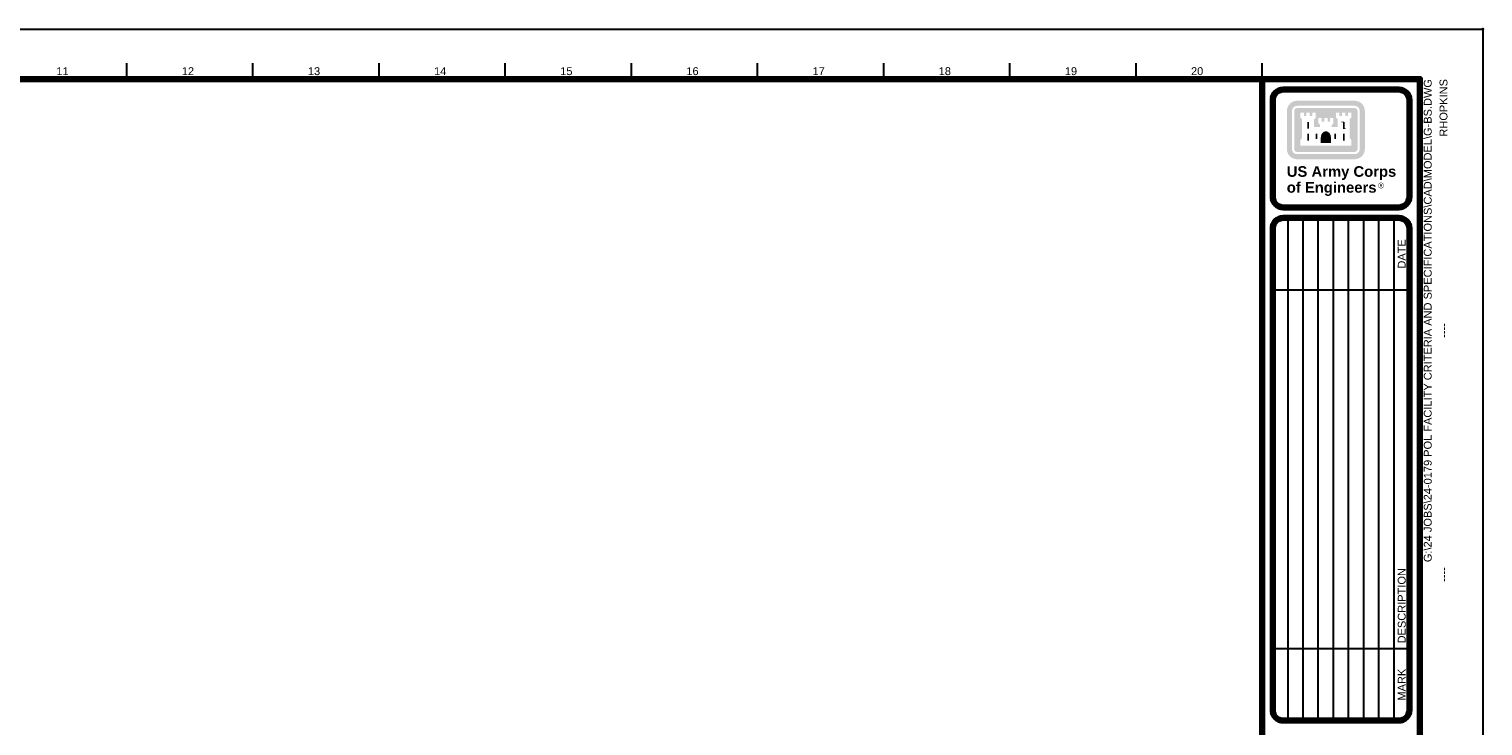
# Model space of a CAD drawing. Extents: x 0 to 34, y 0 to 22.
# Tile 3 of 3: x 16.7 to 34, y 13.7 to 22. Entities that reach past the tile are written whole.
import ezdxf
from ezdxf.enums import TextEntityAlignment as Align

# ---------------------------------------------------------------- set-up
doc = ezdxf.new("R2010")
doc.units = 0
doc.header["$MEASUREMENT"] = 0
doc.layers.add('G-ANNO-TEXT', color=7, linetype='Continuous', lineweight=35)
doc.layers.add('G-ANNO-TTLB', color=7, linetype='Continuous', lineweight=30)
doc.styles.add('AEC_COMN_Text', font='arial.ttf', dxfattribs={"height": 0.1})
doc.styles.add('Arial', font='arial.ttf')

# ---------------------------------------------------------------- blocks, each defined once
blk = doc.blocks.new('USACE AutoCAD 2013_BorderSheet Imperial_Border_CTB')
at = {"layer": 'G-ANNO-TEXT', "lineweight": 30}
for p, q in [((17.87500001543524, 21.40624998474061), (17.87500001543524, 21.59374998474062)), ((19.37500001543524, 21.40624998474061), (19.37500001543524, 21.59374998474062)), ((20.87500001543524, 21.40624998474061), (20.87500001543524, 21.59374998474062)), ((22.37500001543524, 21.40624998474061), (22.37500001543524, 21.59374998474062)), ((23.87500001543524, 21.40624998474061), (23.87500001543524, 21.59374998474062)), ((25.37500001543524, 21.40624998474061), (25.37500001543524, 21.59374998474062)), ((26.87500001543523, 21.40624998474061), (26.87500001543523, 21.59374998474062)), ((28.37500001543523, 21.40624998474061), (28.37500001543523, 21.59374998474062)), ((29.87500001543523, 21.40624998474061), (29.87500001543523, 21.59374998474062)), ((31.37500001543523, 21.40624998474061), (31.37500001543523, 21.59374998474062))]:
    blk.add_line(p, q, dxfattribs=at)
at = {"layer": 'G-ANNO-TTLB', "lineweight": 30}
for p, q in [((31.68045238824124, 19.75629403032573), (31.68045234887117, 13.78129400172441)), ((31.86100792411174, 13.78129400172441), (31.86100792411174, 19.75629403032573)), ((32.0415634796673, 13.78129400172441), (32.0415634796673, 19.75629403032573)), ((32.22211903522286, 13.78129400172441), (32.22211903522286, 19.75629403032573)), ((32.40267459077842, 13.78129400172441), (32.40267459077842, 19.75629403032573)), ((32.58323014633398, 13.78129400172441), (32.58323014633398, 19.75629403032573)), ((32.76378570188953, 13.78129400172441), (32.76378570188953, 19.75629403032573)), ((32.94434125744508, 13.78129400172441), (32.94434125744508, 19.75629403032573)), ((31.50000002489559, 18.90077686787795), (33.12500001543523, 18.90077686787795)), ((31.50000002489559, 14.63681116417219), (33.12500001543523, 14.63681116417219))]:
    blk.add_line(p, q, dxfattribs=at)
at = {"layer": 'G-ANNO-TTLB', "flags": 128}
blk.add_lwpolyline([(1.54352243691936e-08, 21.99999998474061), (34.00000001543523, 21.99999998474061), (34.00000001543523, -1.525938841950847e-08), (1.543523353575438e-08, -1.525938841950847e-08), (1.54352243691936e-08, 21.99999998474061)], close=True, dxfattribs=at)
at = {"layer": 'G-ANNO-TTLB', "lineweight": 100, "flags": 128}
for points in [[(1.37500001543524, 21.40624998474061), (33.25000001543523, 21.40624998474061), (33.25000001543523, 0.40624998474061), (1.375000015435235, 0.40624998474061), (1.37500001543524, 21.40624998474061)], [(31.37500001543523, 21.40624998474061), (33.25000001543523, 21.40624998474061), (33.25000001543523, 0.40624998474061), (31.37500001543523, 0.40624998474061), (31.37500001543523, 21.40624998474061)]]:
    blk.add_lwpolyline(points, close=True, dxfattribs=at)
for points in [[(33.00000001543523, 21.2812499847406), (31.62500002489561, 21.2812499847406)], [(31.50000002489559, 21.15624998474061), (31.50000002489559, 20.00629398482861)], [(33.12500001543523, 20.00629398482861), (33.12500001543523, 21.15624998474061)], [(31.62500002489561, 19.88129398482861), (33.00000001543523, 19.88129398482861)], [(33.00000001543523, 19.75629403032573), (31.62500002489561, 19.75629403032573)], [(31.50000002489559, 19.63129403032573), (31.50000002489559, 13.90629400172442)], [(33.12500001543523, 13.90629400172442), (33.12500001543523, 19.63129403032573)], [(31.62500002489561, 13.78129400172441), (33.00000001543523, 13.78129400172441)]]:
    blk.add_lwpolyline(points, dxfattribs=at)
at = {"layer": 'G-ANNO-TTLB', "lineweight": 100, "extrusion": (0, 0, -1)}
for centre, start, end in [((-31.62500002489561, 21.15624998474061), 0, 90), ((-31.62500002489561, 13.90629400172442), 270, 0)]:
    blk.add_arc(centre, 0.125, start, end, dxfattribs=at)
at = {"layer": 'G-ANNO-TTLB', "lineweight": 100}
for centre, start, end in [((33.00000001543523, 21.15624998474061), 0, 90), ((31.62500002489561, 20.00629398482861), 180, 270), ((33.00000001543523, 20.00629398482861), 270, 0), ((31.62500002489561, 19.63129403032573), 89.99999999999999, 180), ((33.00000001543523, 19.63129403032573), 0, 90), ((33.00000001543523, 13.90629400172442), 270, 0)]:
    blk.add_arc(centre, 0.125, start, end, dxfattribs=at)
at = {"layer": 'G-ANNO-TEXT', "linetype": 'Continuous', "style": 'Arial'}
for s, p in [('11', (17.11122095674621, 21.4999999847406)), ('12', (18.60188406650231, 21.4999999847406)), ('13', (20.10171733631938, 21.4999999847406)), ('14', (21.60178879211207, 21.4999999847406)), ('15', (23.10159824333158, 21.4999999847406)), ('16', (24.60171733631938, 21.4999999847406)), ('17', (26.10171733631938, 21.4999999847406)), ('18', (27.60169351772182, 21.4999999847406)), ('19', (29.10169351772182, 21.4999999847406)), ('20', (30.60177688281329, 21.4999999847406))]:
    blk.add_text(s, height=0.09374999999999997, dxfattribs=at).set_placement(p, align=Align.MIDDLE_CENTER)
for s, p in [('DATE', (33.03461903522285, 19.32853544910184)), ('MARK', (33.03461903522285, 14.2090525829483))]:
    blk.add_text(s, height=0.09375, rotation=89.99999999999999, dxfattribs=at).set_placement(p, align=Align.MIDDLE_CENTER)
blk.add_text('DESCRIPTION', height=0.09375, rotation=89.99999999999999, dxfattribs=at).set_placement((33.03461903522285, 14.69931116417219), align=Align.MIDDLE_LEFT)
blk = doc.blocks.new('AEC_PRODUCTION_DATA')
at = {"layer": 'G-ANNO-TEXT'}
blk.add_point((0, 0), dxfattribs=at)
at = {"layer": 'G-ANNO-TEXT', "style": 'AEC_COMN_Text'}
for tag, p in [('AEC_PROD_1', (-0.6562499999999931, -0.5937500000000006)), ('AEC_PROD_4', (-0.4687499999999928, -0.5937500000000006))]:
    blk.add_attdef(tag, text='', height=0.093750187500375, rotation=90, dxfattribs=at).set_placement(p, align=Align.MIDDLE_RIGHT)
blk.add_attdef('AEC_PROD_3', text='', height=0.093750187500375, rotation=90, dxfattribs=at).set_placement((-0.4687499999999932, -3.58125), align=Align.MIDDLE_CENTER)
blk.add_attdef('AEC_PROD_2', text='', height=0.093750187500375, rotation=90, dxfattribs=at).set_placement((-0.468749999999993, -6.56875), align=Align.MIDDLE_LEFT)
blk = doc.blocks.new('USACE AutoCAD 2013_BorderSheet Imperial_ProductionData_CTB')
at = {"linetype": 'ByBlock'}
blk.add_blockref('AEC_PRODUCTION_DATA', (34.00000001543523, 21.99999998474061), dxfattribs=at).add_auto_attribs({'AEC_PROD_1': 'G:\\24 JOBS\\24-0179 POL FACILITY CRITERIA AND SPECIFICATIONS\\CAD\\MODEL\\G-BS.DWG', 'AEC_PROD_2': '----', 'AEC_PROD_3': '----', 'AEC_PROD_4': 'RHOPKINS'})
blk = doc.blocks.new('AEC_LOGO_USACE')
at = {"layer": 'G-ANNO-TEXT'}
h = blk.add_hatch(color=256, dxfattribs=at)
h.paths.add_polyline_path([(-2.209892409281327, 21.14849096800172, 0.414213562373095), (-2.330805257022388, 21.02757812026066), (-2.330715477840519, 21.02742261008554), (-2.330715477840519, 20.57433017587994), (-2.330805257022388, 20.57415495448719, 0.414213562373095), (-2.209892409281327, 20.45324210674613), (-2.209735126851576, 20.45334982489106), (-1.524491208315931, 20.45334982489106), (-1.524719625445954, 20.45324210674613, 0.414213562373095), (-1.403806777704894, 20.57415495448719), (-1.403977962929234, 20.57433017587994), (-1.403977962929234, 21.02742261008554), (-1.403806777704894, 21.02757812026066, 0.414213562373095), (-1.524719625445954, 21.14849096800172), (-1.524491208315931, 21.14840296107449), (-2.209735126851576, 21.14840296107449)], is_closed=False)
h.paths.add_polyline_path([(-2.270348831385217, 21.02757812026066, -0.414213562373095), (-2.209892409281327, 21.08803454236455), (-2.209735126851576, 21.08814633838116), (-1.524491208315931, 21.08814633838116), (-1.524719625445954, 21.08803454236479, -0.414213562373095), (-1.464263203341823, 21.02757812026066), (-1.464234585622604, 21.02742261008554), (-1.464234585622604, 20.57433017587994), (-1.464263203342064, 20.57415495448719, -0.414213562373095), (-1.524719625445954, 20.5136985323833), (-1.524491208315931, 20.51360644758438), (-2.209735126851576, 20.51360644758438), (-2.209892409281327, 20.5136985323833, -0.414213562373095), (-2.270348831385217, 20.57415495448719), (-2.27045885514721, 20.57433017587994), (-2.27045885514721, 21.02742261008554)], is_closed=False, flags=16)
h.paths.add_polyline_path([(-1.524491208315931, 21.06152131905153), (-2.209735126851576, 21.06152131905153), (-2.209892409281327, 21.06152490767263, 0.414213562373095), (-2.243839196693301, 21.02757812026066), (-2.243833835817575, 21.02742261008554), (-2.243833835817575, 20.57433017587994), (-2.2438391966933, 20.57415495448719, 0.414213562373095), (-2.209892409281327, 20.54020816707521), (-2.209735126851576, 20.54023146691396), (-1.524491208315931, 20.54023146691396), (-1.524719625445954, 20.54020816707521, 0.414213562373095), (-1.490772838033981, 20.57415495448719), (-1.490859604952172, 20.57433017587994), (-1.490859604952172, 21.02742261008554), (-1.490772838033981, 21.02757812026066, 0.414213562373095), (-1.524719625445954, 21.06152490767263)], flags=16)
h.paths.add_polyline_path([(-2.169564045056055, 20.61450125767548), (-2.169564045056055, 20.68503420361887), (-2.149478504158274, 20.70511974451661), (-2.149478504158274, 20.9269949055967), (-2.169564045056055, 20.94708044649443), (-2.169564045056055, 21.00733706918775), (-2.12939296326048, 21.00733706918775), (-2.12939296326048, 20.96716598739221), (-2.099031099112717, 20.96716598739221), (-2.099031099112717, 21.00733706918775), (-2.058860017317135, 21.00733706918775), (-2.058860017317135, 20.96716598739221), (-2.028498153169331, 20.96716598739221), (-2.028498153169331, 21.00733706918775), (-1.988327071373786, 21.00733706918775), (-1.988327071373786, 20.94708044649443), (-2.00841261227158, 20.9269949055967), (-2.00841261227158, 20.83637641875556), (-1.937879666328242, 20.83637641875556), (-1.937879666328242, 20.86113301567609), (-1.957965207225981, 20.88121855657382), (-1.957965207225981, 20.94194228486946), (-1.917794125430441, 20.94194228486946), (-1.917794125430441, 20.90130409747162), (-1.887432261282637, 20.90130409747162), (-1.887432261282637, 20.94194228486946), (-1.847261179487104, 20.94194228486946), (-1.847261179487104, 20.90130409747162), (-1.816899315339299, 20.90130409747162), (-1.816899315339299, 20.94194228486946), (-1.776728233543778, 20.94194228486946), (-1.776728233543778, 20.88121855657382), (-1.796813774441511, 20.86113301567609), (-1.796813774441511, 20.83637641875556), (-1.726280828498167, 20.83637641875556), (-1.726280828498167, 20.9269949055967), (-1.746366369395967, 20.94708044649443), (-1.746366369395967, 21.00733706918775), (-1.70619528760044, 21.00733706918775), (-1.70619528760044, 20.96716598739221), (-1.675833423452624, 20.96716598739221), (-1.675833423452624, 21.00733706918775), (-1.63566234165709, 21.00733706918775), (-1.63566234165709, 20.96716598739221), (-1.605300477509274, 20.96716598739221), (-1.605300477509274, 21.00733706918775), (-1.565129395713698, 21.00733706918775), (-1.565129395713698, 20.94708044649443), (-1.585214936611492, 20.9269949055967), (-1.585214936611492, 20.70511974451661), (-1.565129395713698, 20.68503420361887), (-1.565129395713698, 20.61450125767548)], flags=16)
h = blk.add_hatch(color=256, dxfattribs=at)
edge = h.paths.add_edge_path()
edge.add_line((-1.927603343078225, 20.64486312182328), (-1.927603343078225, 20.71259343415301))
edge.add_line((-1.927603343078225, 20.71259343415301), (-1.92776243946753, 20.71272107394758))
edge.add_ellipse((-1.86730601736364, 20.71272107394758), major_axis=(2.068809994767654e-17, 0.07303135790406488), ratio=0.8278145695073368, start_angle=-90, end_angle=90, ccw=False)
edge.add_line((-1.806849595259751, 20.71272107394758), (-1.807090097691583, 20.71259343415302))
edge.add_line((-1.807090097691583, 20.71259343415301), (-1.807090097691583, 20.64486312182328))
edge.add_line((-1.807090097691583, 20.64486312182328), (-1.927603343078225, 20.64486312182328))
at = {"layer": 'G-ANNO-TEXT', "flags": 128}
for points in [[(-1.665557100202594, 20.89569883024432), (-1.664622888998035, 20.89663304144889)], [(-1.646405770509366, 20.81582377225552), (-1.645471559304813, 20.81675798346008)]]:
    blk.add_lwpolyline(points, dxfattribs=at)
at = {"layer": 'G-ANNO-TEXT', "extrusion": (0, 0, -1)}
for points in [[(2.089221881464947, 20.81582377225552), (2.0686692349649, 20.81582377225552), (2.089221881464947, 20.89663304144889), (2.0686692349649, 20.89663304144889)], [(2.089221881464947, 20.67475788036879), (2.0686692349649, 20.67475788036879), (2.089221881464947, 20.75556714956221), (2.0686692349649, 20.75556714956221)], [(1.766451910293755, 20.75556714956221), (1.746366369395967, 20.75556714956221), (1.766451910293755, 20.69531052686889), (1.746366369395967, 20.69531052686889)], [(1.665557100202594, 20.81582377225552), (1.645471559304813, 20.81582377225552), (1.665557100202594, 20.89663304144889), (1.645471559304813, 20.89663304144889)]]:
    blk.add_solid(points, dxfattribs=at)
at = {"layer": 'G-ANNO-TEXT'}
for points in [[(-1.988327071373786, 20.75556714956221), (-1.968241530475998, 20.75556714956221), (-1.988327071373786, 20.69531052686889), (-1.968241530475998, 20.69531052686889)], [(-1.665557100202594, 20.67475788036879), (-1.645471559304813, 20.67475788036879), (-1.665557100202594, 20.75556714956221), (-1.645471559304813, 20.75556714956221)]]:
    blk.add_solid(points, dxfattribs=at)
at = {"layer": 'G-ANNO-TEXT', "style": 'AEC_COMN_Text'}
blk.add_text('®', height=0.06725299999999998, dxfattribs=at).set_placement((-1.246460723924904, 20.17453029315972), align=Align.TOP_LEFT)
at = {"layer": 'G-ANNO-TEXT', "linetype": 'Continuous', "lineweight": 25, "style": 'AEC_COMN_Text'}
blk.add_text('U.S. ARMY CORPS OF ENGINEERS', height=0.1, rotation=89.99999999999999, dxfattribs=at).set_placement((-2.337603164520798, 8.8562940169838), align=Align.MIDDLE_CENTER)
at = {"layer": 'G-ANNO-TEXT', "insert": (-2.332186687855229, 20.3708681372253), "char_height": 0.126099, "attachment_point": 1, "line_spacing_factor": 0.9, "style": 'AEC_COMN_Text'}
blk.add_mtext('\\fArial|b1|i0|c00|p39;US Army Corps\\Pof Engineers', dxfattribs=at)

msp = doc.modelspace()

# ---------------------------------------------------------------- block references
for name in ['USACE AutoCAD 2013_BorderSheet Imperial_Border_CTB', 'USACE AutoCAD 2013_BorderSheet Imperial_ProductionData_CTB']:
    msp.add_blockref(name, (0, 0))
at = {"linetype": 'ByBlock'}
msp.add_blockref('AEC_LOGO_USACE', (34.00000001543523, -1.525938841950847e-08), dxfattribs=at)

doc.saveas('drawing.dxf')
